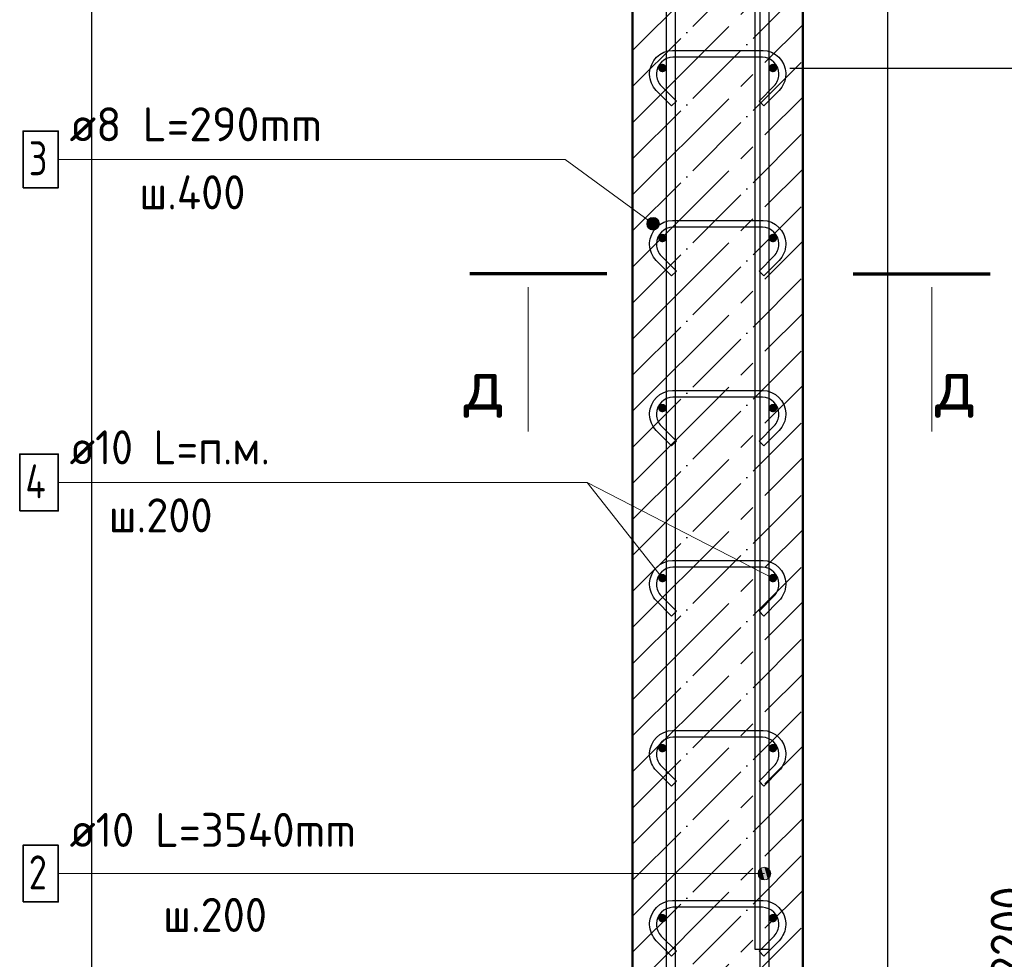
# Model space of a CAD drawing. Header units: millimetres. Extents: x -27380 to 48638, y 46540 to 72525.
# Tile 21 of 106: x -23624 to -22466, y 61962 to 63068. Entities that reach past the tile are written whole.
import ezdxf

# ---------------------------------------------------------------- set-up
doc = ezdxf.new("R2010")
doc.units = ezdxf.units.MM
doc.header["$PDMODE"] = 65
doc.linetypes.add('______11', pattern=[100, 80, -10, 0, -10])
doc.linetypes.add('______5', pattern=[220, 160, -20, 20, -20])
for name, color, linetype, lineweight in [('Standard', 7, 'Continuous', 25), ('Арм.стержн. вертикальными 1', 22, 'Continuous', 35), ('Арм.стержн.горизонт. 1', 180, 'Continuous', 35), ('Размерная линия_ общее', 7, 'Continuous', 13)]:
    doc.layers.add(name, color=color, linetype=linetype, lineweight=lineweight)
doc.layers.add('Арм.стержн. вертикальными 2', color=7, linetype='Continuous', lineweight=35, true_color=0x006e00)
doc.layers.add('Арм.стержн.Стяжки', color=7, linetype='Continuous', lineweight=35, true_color=0x501e0f)
doc.styles.add('ISOCPEUR', font='ISOCPEUR')
doc.dimstyles.new('DIMSTYLE_7', dxfattribs={"dimtxt": 44, "dimasz": 50, "dimexe": 0, "dimexo": 0, "dimgap": 22, "dimtad": 2, "dimdec": 0, "dimrnd": 5, "dimzin": 12, "dimdsep": 46, "dimtxsty": 'ISOCPEUR', "dimblk1": 'ALL_ML_STRICH', "dimblk2": 'ALL_ML_STRICH', "dimsah": 1, "dimcen": 0, "dimclrd": 7, "dimclre": 256, "dimclrt": 7, "dimadec": 0, "dimazin": 0, "dimtfac": 1, "dimtdec": 0, "dimtix": 1, "dimtmove": 2, "dimatfit": 3, "dimfxl": 0, "dimtzin": 0, "dimlwd": 0, "dimlwe": -3, "dimarcsym": 0})

# ---------------------------------------------------------------- blocks, each defined once
blk = doc.blocks.new('ALL_ML_STRICH')
at = {"color": 0, "linetype": 'ByBlock', "lineweight": -2}
for p, q in [((0, -0.5), (0, 0.5)), ((-0.3, -0.3), (0.3, 0.3)), ((-1, 0), (0.5, 0))]:
    blk.add_line(p, q, dxfattribs=at)
blk = doc.blocks.new('*D206')
at = {"layer": 'DEFPOINTS', "color": 7, "linetype": 'Continuous', "lineweight": 13, "transparency": 33554687}
for p in [(-22702.9, 63470.7), (-22655, 60350.7), (-22225.7, 60350.7)]:
    blk.add_point(p, dxfattribs=at)
at = {"layer": 'Размерная линия_ общее', "color": 253, "linetype": 'Continuous', "lineweight": -2, "true_color": 0xa0a0a0, "transparency": 33554687}
for p, q in [((-22682.9, 63470.7), (-22225.7, 63470.7)), ((-22635, 60350.7), (-22225.7, 60350.7))]:
    blk.add_line(p, q, dxfattribs=at)
at = {"layer": 'Размерная линия_ общее', "color": 7, "linetype": 'Continuous', "lineweight": -2, "transparency": 33554687}
blk.add_line((-22225.7, 60350.7), (-22225.7, 63470.7), dxfattribs=at)
at = {"layer": 'Размерная линия_ общее', "color": 7, "linetype": 'Continuous', "lineweight": 13, "transparency": 33554687, "xscale": 50, "yscale": 50, "zscale": 50}
for p, rotation in [((-22225.7, 63470.7), 90), ((-22225.7, 60350.7), 270)]:
    blk.add_blockref('ALL_ML_STRICH', p, dxfattribs=dict(at, rotation=rotation))
at = {"layer": 'Размерная линия_ общее', "color": 7, "linetype": 'Continuous', "lineweight": 13, "transparency": 33554687, "insert": (-22262.7, 61917.3), "char_height": 44, "width": 176, "attachment_point": 5, "rotation": 90, "style": 'ISOCPEUR'}
blk.add_mtext('\\A1;{3120}', dxfattribs=at)
blk = doc.blocks.new('*D210')
at = {"layer": 'DEFPOINTS', "color": 7, "linetype": 'Continuous', "lineweight": 13, "transparency": 33554687}
for p in [(-22737.9, 63010.7), (-22737.9, 60810.7), (-22422.9, 60810.7)]:
    blk.add_point(p, dxfattribs=at)
at = {"layer": 'Размерная линия_ общее', "color": 253, "linetype": 'Continuous', "lineweight": -2, "true_color": 0xa0a0a0, "transparency": 33554687}
for p, q in [((-22717.9, 63010.7), (-22422.9, 63010.7)), ((-22717.9, 60810.7), (-22422.9, 60810.7))]:
    blk.add_line(p, q, dxfattribs=at)
at = {"layer": 'Размерная линия_ общее', "color": 7, "linetype": 'Continuous', "lineweight": -2, "transparency": 33554687}
blk.add_line((-22422.9, 60810.7), (-22422.9, 63010.7), dxfattribs=at)
at = {"layer": 'Размерная линия_ общее', "color": 7, "linetype": 'Continuous', "lineweight": 13, "transparency": 33554687, "xscale": 50, "yscale": 50, "zscale": 50}
for p, rotation in [((-22422.9, 63010.7), 90), ((-22422.9, 60810.7), 270)]:
    blk.add_blockref('ALL_ML_STRICH', p, dxfattribs=dict(at, rotation=rotation))
at = {"layer": 'Размерная линия_ общее', "color": 7, "linetype": 'Continuous', "lineweight": 13, "transparency": 33554687, "insert": (-22481.9, 61766.7), "char_height": 44, "width": 2.2, "attachment_point": 1, "rotation": 90, "line_spacing_factor": 0.60241, "style": 'ISOCPEUR'}
blk.add_mtext('\\W0.91;11х200=2200', dxfattribs=at)
blk = doc.blocks.new('*D211')
at = {"layer": 'DEFPOINTS', "color": 7, "linetype": 'Continuous', "lineweight": 13, "transparency": 33554687}
for p in [(-22737.9, 63410.7), (-22737.9, 63010.7), (-22422.9, 63010.7)]:
    blk.add_point(p, dxfattribs=at)
at = {"layer": 'Размерная линия_ общее', "color": 253, "linetype": 'Continuous', "lineweight": -2, "true_color": 0xa0a0a0, "transparency": 33554687}
for p, q in [((-22717.9, 63410.7), (-22422.9, 63410.7)), ((-22717.9, 63010.7), (-22422.9, 63010.7))]:
    blk.add_line(p, q, dxfattribs=at)
at = {"layer": 'Размерная линия_ общее', "color": 7, "linetype": 'Continuous', "lineweight": -2, "transparency": 33554687}
blk.add_line((-22422.9, 63010.7), (-22422.9, 63410.7), dxfattribs=at)
at = {"layer": 'Размерная линия_ общее', "color": 7, "linetype": 'Continuous', "lineweight": 13, "transparency": 33554687, "xscale": 50, "yscale": 50, "zscale": 50}
for p, rotation in [((-22422.9, 63410.7), 90), ((-22422.9, 63010.7), 270)]:
    blk.add_blockref('ALL_ML_STRICH', p, dxfattribs=dict(at, rotation=rotation))
at = {"layer": 'Размерная линия_ общее', "color": 7, "linetype": 'Continuous', "lineweight": 13, "transparency": 33554687, "insert": (-22481.9, 63144.7), "char_height": 44, "width": 2.2, "attachment_point": 1, "rotation": 90, "line_spacing_factor": 0.60241, "style": 'ISOCPEUR'}
blk.add_mtext('\\W0.91;4х100', dxfattribs=at)

msp = doc.modelspace()

# ---------------------------------------------------------------- hatches: boundary and pattern name
at = {"layer": 'Арм.стержн. вертикальными 1', "linetype": 'Continuous', "lineweight": 13, "transparency": 33554687}
for points in [[(-22751.6, 62069.6), (-22747.9, 62055.6), (-22747.9, 62070.6)], [(-22747.9, 62070.6), (-22747.9, 62055.6), (-22744.1, 62056.7)], [(-22747.9, 62070.6), (-22744.1, 62056.7), (-22744.1, 62069.6)], [(-22754.3, 62059.4), (-22754.3, 62066.9), (-22755.4, 62063.1)], [(-22754.3, 62066.9), (-22751.6, 62056.7), (-22751.6, 62069.6)], [(-22754.3, 62066.9), (-22754.3, 62059.4), (-22751.6, 62056.7)], [(-22751.6, 62069.6), (-22751.6, 62056.7), (-22747.9, 62055.6)], [(-22744.1, 62069.6), (-22744.1, 62056.7), (-22741.4, 62059.4)], [(-22744.1, 62069.6), (-22741.4, 62059.4), (-22741.4, 62066.9)], [(-22741.4, 62066.9), (-22741.4, 62059.4), (-22740.4, 62063.1)]]:
    msp.add_hatch(color=7, dxfattribs=at).paths.add_polyline_path(points)
at = {"layer": 'Арм.стержн.горизонт. 1', "linetype": 'Continuous', "lineweight": 50, "transparency": 33554687}
for points in [[(-22862.9, 63010.7), (-22863.3, 63012.6), (-22864.4, 63014.2), (-22866, 63015.3), (-22867.9, 63015.7), (-22869.8, 63015.3), (-22871.4, 63014.2), (-22872.5, 63012.6), (-22872.9, 63010.7), (-22872.5, 63008.8), (-22871.4, 63007.1), (-22869.8, 63006.1), (-22867.9, 63005.7), (-22866, 63006.1), (-22864.4, 63007.1), (-22863.3, 63008.8)], [(-22732.9, 63010.7), (-22733.3, 63012.6), (-22734.4, 63014.2), (-22736, 63015.3), (-22737.9, 63015.7), (-22739.8, 63015.3), (-22741.4, 63014.2), (-22742.5, 63012.6), (-22742.9, 63010.7), (-22742.5, 63008.8), (-22741.4, 63007.1), (-22739.8, 63006.1), (-22737.9, 63005.7), (-22736, 63006.1), (-22734.4, 63007.1), (-22733.3, 63008.8)], [(-22862.9, 62810.7), (-22863.3, 62812.6), (-22864.4, 62814.2), (-22866, 62815.3), (-22867.9, 62815.7), (-22869.8, 62815.3), (-22871.4, 62814.2), (-22872.5, 62812.6), (-22872.9, 62810.7), (-22872.5, 62808.8), (-22871.4, 62807.1), (-22869.8, 62806.1), (-22867.9, 62805.7), (-22866, 62806.1), (-22864.4, 62807.1), (-22863.3, 62808.8)], [(-22732.9, 62810.7), (-22733.3, 62812.6), (-22734.4, 62814.2), (-22736, 62815.3), (-22737.9, 62815.7), (-22739.8, 62815.3), (-22741.4, 62814.2), (-22742.5, 62812.6), (-22742.9, 62810.7), (-22742.5, 62808.8), (-22741.4, 62807.1), (-22739.8, 62806.1), (-22737.9, 62805.7), (-22736, 62806.1), (-22734.4, 62807.1), (-22733.3, 62808.8)], [(-22862.9, 62610.7), (-22863.3, 62612.6), (-22864.4, 62614.2), (-22866, 62615.3), (-22867.9, 62615.7), (-22869.8, 62615.3), (-22871.4, 62614.2), (-22872.5, 62612.6), (-22872.9, 62610.7), (-22872.5, 62608.8), (-22871.4, 62607.1), (-22869.8, 62606.1), (-22867.9, 62605.7), (-22866, 62606.1), (-22864.4, 62607.1), (-22863.3, 62608.8)], [(-22732.9, 62610.7), (-22733.3, 62612.6), (-22734.4, 62614.2), (-22736, 62615.3), (-22737.9, 62615.7), (-22739.8, 62615.3), (-22741.4, 62614.2), (-22742.5, 62612.6), (-22742.9, 62610.7), (-22742.5, 62608.8), (-22741.4, 62607.1), (-22739.8, 62606.1), (-22737.9, 62605.7), (-22736, 62606.1), (-22734.4, 62607.1), (-22733.3, 62608.8)], [(-22862.9, 62410.7), (-22863.3, 62412.6), (-22864.4, 62414.2), (-22866, 62415.3), (-22867.9, 62415.7), (-22869.8, 62415.3), (-22871.4, 62414.2), (-22872.5, 62412.6), (-22872.9, 62410.7), (-22872.5, 62408.8), (-22871.4, 62407.1), (-22869.8, 62406.1), (-22867.9, 62405.7), (-22866, 62406.1), (-22864.4, 62407.1), (-22863.3, 62408.8)], [(-22732.9, 62410.7), (-22733.3, 62412.6), (-22734.4, 62414.2), (-22736, 62415.3), (-22737.9, 62415.7), (-22739.8, 62415.3), (-22741.4, 62414.2), (-22742.5, 62412.6), (-22742.9, 62410.7), (-22742.5, 62408.8), (-22741.4, 62407.1), (-22739.8, 62406.1), (-22737.9, 62405.7), (-22736, 62406.1), (-22734.4, 62407.1), (-22733.3, 62408.8)], [(-22862.9, 62210.7), (-22863.3, 62212.6), (-22864.4, 62214.2), (-22866, 62215.3), (-22867.9, 62215.7), (-22869.8, 62215.3), (-22871.4, 62214.2), (-22872.5, 62212.6), (-22872.9, 62210.7), (-22872.5, 62208.8), (-22871.4, 62207.1), (-22869.8, 62206.1), (-22867.9, 62205.7), (-22866, 62206.1), (-22864.4, 62207.1), (-22863.3, 62208.8)], [(-22732.9, 62210.7), (-22733.3, 62212.6), (-22734.4, 62214.2), (-22736, 62215.3), (-22737.9, 62215.7), (-22739.8, 62215.3), (-22741.4, 62214.2), (-22742.5, 62212.6), (-22742.9, 62210.7), (-22742.5, 62208.8), (-22741.4, 62207.1), (-22739.8, 62206.1), (-22737.9, 62205.7), (-22736, 62206.1), (-22734.4, 62207.1), (-22733.3, 62208.8)], [(-22862.9, 62010.7), (-22863.3, 62012.6), (-22864.4, 62014.2), (-22866, 62015.3), (-22867.9, 62015.7), (-22869.8, 62015.3), (-22871.4, 62014.2), (-22872.5, 62012.6), (-22872.9, 62010.7), (-22872.5, 62008.8), (-22871.4, 62007.1), (-22869.8, 62006.1), (-22867.9, 62005.7), (-22866, 62006.1), (-22864.4, 62007.1), (-22863.3, 62008.8)], [(-22732.9, 62010.7), (-22733.3, 62012.6), (-22734.4, 62014.2), (-22736, 62015.3), (-22737.9, 62015.7), (-22739.8, 62015.3), (-22741.4, 62014.2), (-22742.5, 62012.6), (-22742.9, 62010.7), (-22742.5, 62008.8), (-22741.4, 62007.1), (-22739.8, 62006.1), (-22737.9, 62005.7), (-22736, 62006.1), (-22734.4, 62007.1), (-22733.3, 62008.8)]]:
    msp.add_hatch(color=4, dxfattribs=at).paths.add_polyline_path(points)
at = {"layer": 'Арм.стержн.Стяжки', "linetype": 'Continuous', "lineweight": 13, "transparency": 33554687}
for points in [[(-22881.9, 62834.4), (-22885.7, 62824.5), (-22878.1, 62835)], [(-22878.1, 62835), (-22885.7, 62824.5), (-22883.3, 62821.5)], [(-22878.1, 62835), (-22883.3, 62821.5), (-22874.5, 62833.6)], [(-22886.3, 62828.3), (-22881.9, 62834.4), (-22885, 62832)], [(-22881.9, 62834.4), (-22886.3, 62828.3), (-22885.7, 62824.5)], [(-22874.5, 62833.6), (-22883.3, 62821.5), (-22879.7, 62820.1)], [(-22874.5, 62833.6), (-22879.7, 62820.1), (-22872.1, 62830.5)], [(-22872.1, 62830.5), (-22879.7, 62820.1), (-22875.9, 62820.7)], [(-22872.1, 62830.5), (-22875.9, 62820.7), (-22871.5, 62826.8)], [(-22871.5, 62826.8), (-22875.9, 62820.7), (-22872.8, 62823.1)]]:
    msp.add_hatch(color=7, dxfattribs=at).paths.add_polyline_path(points)

# ---------------------------------------------------------------- linework, layer by layer
at = {"layer": 'Standard', "color": 7, "linetype": 'Continuous', "lineweight": 70, "transparency": 33554687}
for p, q in [((-22933.4, 62768.8), (-23094.2, 62768.8)), ((-22643.4, 62768.8), (-22482.6, 62768.8))]:
    msp.add_line(p, q, dxfattribs=at)
at = {"layer": 'Standard', "color": 7, "linetype": 'Continuous', "lineweight": 13, "transparency": 33554687}
for p, q in [((-23025.7, 62752.8), (-23025.7, 62583.2)), ((-22551.1, 62752.8), (-22551.1, 62583.2)), ((-22737.9, 62410.7), (-22956.3, 62523.1))]:
    msp.add_line(p, q, dxfattribs=at)
at = {"layer": 'Standard', "color": 7, "linetype": 'Continuous', "lineweight": 25, "transparency": 33554687}
msp.add_lwpolyline([(-23539.4, 60250.7), (-22602.9, 60250.7), (-22602.9, 63750.7), (-23539.4, 63750.7), (-23539.4, 60250.7)], dxfattribs=at)
at = {"layer": 'Арм.стержн. вертикальными 1', "color": 7, "linetype": 'Continuous', "lineweight": 13, "transparency": 33554687}
for p, q in [((-22747.9, 62070.6), (-22747.9, 62070.6)), ((-23578.3, 62063.1), (-22974.3, 62063.1)), ((-22974.3, 62063.1), (-22747.9, 62063.1)), ((-22755.4, 62063.1), (-22755.4, 62063.1)), ((-22740.4, 62063.1), (-22740.4, 62063.1)), ((-22747.9, 62055.6), (-22747.9, 62055.6))]:
    msp.add_line(p, q, dxfattribs=at)
at = {"layer": 'Арм.стержн. вертикальными 1', "color": 4, "linetype": 'Continuous', "lineweight": 25, "transparency": 33554687}
for points in [[(-22752.9, 60350.7), (-22752.9, 63561.6), (-22753.5, 63566.2), (-22755, 63570.7), (-22757.4, 63574.9), (-22760.2, 63578.3), (-22763.6, 63581.2), (-22767.8, 63583.5), (-22772.4, 63585), (-22776.9, 63585.7), (-23057.9, 63585.7), (-23057.9, 63595.7), (-22776.2, 63595.7), (-22770.1, 63594.8), (-22763.8, 63592.7), (-22757.9, 63589.5), (-22753.1, 63585.4), (-22749.1, 63580.6), (-22745.8, 63574.8), (-22743.7, 63568.4), (-22742.9, 63562.3), (-22742.9, 60350.7), (-22752.9, 60350.7)], [(-22752.9, 60350.7), (-22752.9, 63561.6), (-22753.5, 63566.2), (-22755, 63570.7), (-22757.4, 63574.9), (-22760.2, 63578.3), (-22763.6, 63581.2), (-22767.8, 63583.5), (-22772.4, 63585), (-22776.9, 63585.7), (-23057.9, 63585.7), (-23057.9, 63595.7), (-22776.2, 63595.7), (-22770.1, 63594.8), (-22763.8, 63592.7), (-22757.9, 63589.5), (-22753.1, 63585.4), (-22749.1, 63580.6), (-22745.8, 63574.8), (-22743.7, 63568.4), (-22742.9, 63562.3), (-22742.9, 60350.7), (-22752.9, 60350.7)], [(-22752.9, 60350.7), (-22752.9, 63561.6), (-22753.5, 63566.2), (-22755, 63570.7), (-22757.4, 63574.9), (-22760.2, 63578.3), (-22763.6, 63581.2), (-22767.8, 63583.5), (-22772.4, 63585), (-22776.9, 63585.7), (-23057.9, 63585.7), (-23057.9, 63595.7), (-22776.2, 63595.7), (-22770.1, 63594.8), (-22763.8, 63592.7), (-22757.9, 63589.5), (-22753.1, 63585.4), (-22749.1, 63580.6), (-22745.8, 63574.8), (-22743.7, 63568.4), (-22742.9, 63562.3), (-22742.9, 60350.7), (-22752.9, 60350.7)], [(-22862.9, 60350.7), (-22862.9, 63501.6), (-22863.5, 63506.2), (-22865, 63510.7), (-22867.4, 63514.9), (-22870.2, 63518.3), (-22873.6, 63521.2), (-22877.8, 63523.5), (-22882.4, 63525), (-22886.9, 63525.7), (-23227.9, 63525.7), (-23227.9, 63535.7), (-22886.2, 63535.7), (-22880.1, 63534.8), (-22873.8, 63532.7), (-22867.9, 63529.5), (-22863.1, 63525.4), (-22859.1, 63520.6), (-22855.8, 63514.8), (-22853.7, 63508.4), (-22852.9, 63502.3), (-22852.9, 60350.7), (-22862.9, 60350.7)], [(-22862.9, 60350.7), (-22862.9, 63501.6), (-22863.5, 63506.2), (-22865, 63510.7), (-22867.4, 63514.9), (-22870.2, 63518.3), (-22873.6, 63521.2), (-22877.8, 63523.5), (-22882.4, 63525), (-22886.9, 63525.7), (-23227.9, 63525.7), (-23227.9, 63535.7), (-22886.2, 63535.7), (-22880.1, 63534.8), (-22873.8, 63532.7), (-22867.9, 63529.5), (-22863.1, 63525.4), (-22859.1, 63520.6), (-22855.8, 63514.8), (-22853.7, 63508.4), (-22852.9, 63502.3), (-22852.9, 60350.7), (-22862.9, 60350.7)], [(-22862.9, 60350.7), (-22862.9, 63501.6), (-22863.5, 63506.2), (-22865, 63510.7), (-22867.4, 63514.9), (-22870.2, 63518.3), (-22873.6, 63521.2), (-22877.8, 63523.5), (-22882.4, 63525), (-22886.9, 63525.7), (-23227.9, 63525.7), (-23227.9, 63535.7), (-22886.2, 63535.7), (-22880.1, 63534.8), (-22873.8, 63532.7), (-22867.9, 63529.5), (-22863.1, 63525.4), (-22859.1, 63520.6), (-22855.8, 63514.8), (-22853.7, 63508.4), (-22852.9, 63502.3), (-22852.9, 60350.7), (-22862.9, 60350.7)]]:
    msp.add_lwpolyline(points, dxfattribs=at)
at = {"layer": 'Арм.стержн. вертикальными 1', "color": 7, "linetype": 'Continuous', "lineweight": 35, "transparency": 33554687}
msp.add_lwpolyline([(-23619.7, 62029.8), (-23578.3, 62029.8), (-23578.3, 62096.5), (-23619.7, 62096.5), (-23619.7, 62029.8)], dxfattribs=at)
at = {"layer": 'Арм.стержн. вертикальными 1', "color": 7, "linetype": 'Continuous', "lineweight": 13, "transparency": 33554687}
msp.add_circle((-22747.9, 62063.1), 7.5, dxfattribs=at)
at = {"layer": 'Арм.стержн. вертикальными 2', "color": 7, "linetype": 'Continuous', "lineweight": 25, "transparency": 33554687}
msp.add_lwpolyline([(-23408.9, 63603.7), (-22796.3, 63603.7), (-22786.5, 63602.3), (-22776.3, 63599), (-22767, 63593.7), (-22759.3, 63587.3), (-22752.8, 63579.6), (-22747.6, 63570.2), (-22744.3, 63560.1), (-22742.9, 63550.3), (-22742.9, 61973.7), (-22758.9, 61973.7), (-22758.9, 63549.2), (-22759.9, 63556.4), (-22762.3, 63563.8), (-22766.1, 63570.5), (-22770.6, 63575.9), (-22776.1, 63580.5), (-22782.8, 63584.3), (-22790.1, 63586.7), (-22797.4, 63587.7), (-23408.9, 63587.7), (-23408.9, 63603.7)], dxfattribs=at)
msp.add_lwpolyline([(-23408.9, 63603.7), (-22796.3, 63603.7), (-22786.5, 63602.3), (-22776.3, 63599), (-22767, 63593.7), (-22759.3, 63587.3), (-22752.8, 63579.6), (-22747.6, 63570.2), (-22744.3, 63560.1), (-22742.9, 63550.3), (-22742.9, 61973.7), (-22758.9, 61973.7), (-22758.9, 63549.2), (-22759.9, 63556.4), (-22762.3, 63563.8), (-22766.1, 63570.5), (-22770.6, 63575.9), (-22776.1, 63580.5), (-22782.8, 63584.3), (-22790.1, 63586.7), (-22797.4, 63587.7), (-23408.9, 63587.7), (-23408.9, 63603.7)], dxfattribs=at)
msp.add_lwpolyline([(-23408.9, 63603.7), (-22796.3, 63603.7), (-22786.5, 63602.3), (-22776.3, 63599), (-22767, 63593.7), (-22759.3, 63587.3), (-22752.8, 63579.6), (-22747.6, 63570.2), (-22744.3, 63560.1), (-22742.9, 63550.3), (-22742.9, 61973.7), (-22758.9, 61973.7), (-22758.9, 63549.2), (-22759.9, 63556.4), (-22762.3, 63563.8), (-22766.1, 63570.5), (-22770.6, 63575.9), (-22776.1, 63580.5), (-22782.8, 63584.3), (-22790.1, 63586.7), (-22797.4, 63587.7), (-23408.9, 63587.7), (-23408.9, 63603.7)], dxfattribs=at)
at = {"layer": 'Арм.стержн.горизонт. 1', "color": 7, "linetype": 'Continuous', "lineweight": 13, "transparency": 33554687}
for p, q in [((-23578.3, 62523.1), (-22956.3, 62523.1)), ((-22956.3, 62523.1), (-22867.9, 62410.7))]:
    msp.add_line(p, q, dxfattribs=at)
at = {"layer": 'Арм.стержн.горизонт. 1', "color": 7, "linetype": 'Continuous', "lineweight": 35, "transparency": 33554687}
msp.add_lwpolyline([(-23623.7, 62489.8), (-23578.3, 62489.8), (-23578.3, 62556.5), (-23623.7, 62556.5), (-23623.7, 62489.8)], dxfattribs=at)
at = {"layer": 'Арм.стержн.Стяжки', "color": 7, "linetype": 'Continuous', "lineweight": 13, "transparency": 33554687}
for p, q in [((-23578.3, 62903.1), (-22982.3, 62903.1)), ((-22982.3, 62903.1), (-22878.9, 62827.5)), ((-22885, 62832), (-22885, 62832)), ((-22874.5, 62833.6), (-22874.5, 62833.6)), ((-22872.8, 62823.1), (-22872.8, 62823.1)), ((-22883.3, 62821.5), (-22883.3, 62821.5))]:
    msp.add_line(p, q, dxfattribs=at)
at = {"layer": 'Арм.стержн.Стяжки', "color": 40, "linetype": 'Continuous', "lineweight": 25, "transparency": 33554687}
for points in [[(-22857.1, 62966.1), (-22875.2, 62984.2), (-22876.8, 62986.1), (-22878.4, 62988.2), (-22879.7, 62990.5), (-22880.8, 62992.8), (-22881.6, 62995.2), (-22882.3, 62997.8), (-22882.7, 63000.4), (-22882.9, 63002.9), (-22882.9, 63004.9), (-22882.2, 63009.7), (-22880.5, 63014.8), (-22877.9, 63019.5), (-22874.7, 63023.3), (-22870.9, 63026.6), (-22866.2, 63029.2), (-22861.1, 63030.9), (-22856.2, 63031.5), (-22749.6, 63031.5), (-22744.7, 63030.9), (-22739.6, 63029.2), (-22734.9, 63026.6), (-22731.1, 63023.3), (-22727.9, 63019.5), (-22725.3, 63014.8), (-22723.6, 63009.7), (-22722.9, 63004.9), (-22722.9, 63002.9), (-22723.1, 63000.4), (-22723.5, 62997.8), (-22724.1, 62995.2), (-22725, 62992.8), (-22726.1, 62990.5), (-22727.4, 62988.2), (-22729, 62986.1), (-22730.6, 62984.2), (-22748.7, 62966.1), (-22754.3, 62971.8), (-22736.5, 62989.7), (-22735.2, 62991.1), (-22734.2, 62992.6), (-22733.2, 62994.2), (-22732.4, 62995.9), (-22731.8, 62997.6), (-22731.3, 62999.4), (-22731, 63001.3), (-22730.9, 63003.2), (-22730.9, 63004.3), (-22731.4, 63007.9), (-22732.6, 63011.6), (-22734.5, 63014.9), (-22736.8, 63017.7), (-22739.5, 63019.9), (-22742.9, 63021.8), (-22746.5, 63023), (-22750.1, 63023.5), (-22855.7, 63023.5), (-22859.3, 63023), (-22862.9, 63021.8), (-22866.3, 63019.9), (-22869, 63017.7), (-22871.3, 63014.9), (-22873.2, 63011.6), (-22874.4, 63007.9), (-22874.9, 63004.3), (-22874.9, 63003.2), (-22874.8, 63001.3), (-22874.5, 62999.4), (-22874, 62997.6), (-22873.4, 62995.9), (-22872.6, 62994.2), (-22871.6, 62992.6), (-22870.5, 62991.1), (-22869.3, 62989.7), (-22851.4, 62971.8), (-22857.1, 62966.1)], [(-22857.1, 62966.1), (-22875.2, 62984.2), (-22876.8, 62986.1), (-22878.4, 62988.2), (-22879.7, 62990.5), (-22880.8, 62992.8), (-22881.6, 62995.2), (-22882.3, 62997.8), (-22882.7, 63000.4), (-22882.9, 63002.9), (-22882.9, 63004.9), (-22882.2, 63009.7), (-22880.5, 63014.8), (-22877.9, 63019.5), (-22874.7, 63023.3), (-22870.9, 63026.6), (-22866.2, 63029.2), (-22861.1, 63030.9), (-22856.2, 63031.5), (-22749.6, 63031.5), (-22744.7, 63030.9), (-22739.6, 63029.2), (-22734.9, 63026.6), (-22731.1, 63023.3), (-22727.9, 63019.5), (-22725.3, 63014.8), (-22723.6, 63009.7), (-22722.9, 63004.9), (-22722.9, 63002.9), (-22723.1, 63000.4), (-22723.5, 62997.8), (-22724.1, 62995.2), (-22725, 62992.8), (-22726.1, 62990.5), (-22727.4, 62988.2), (-22729, 62986.1), (-22730.6, 62984.2), (-22748.7, 62966.1), (-22754.3, 62971.8), (-22736.5, 62989.7), (-22735.2, 62991.1), (-22734.2, 62992.6), (-22733.2, 62994.2), (-22732.4, 62995.9), (-22731.8, 62997.6), (-22731.3, 62999.4), (-22731, 63001.3), (-22730.9, 63003.2), (-22730.9, 63004.3), (-22731.4, 63007.9), (-22732.6, 63011.6), (-22734.5, 63014.9), (-22736.8, 63017.7), (-22739.5, 63019.9), (-22742.9, 63021.8), (-22746.5, 63023), (-22750.1, 63023.5), (-22855.7, 63023.5), (-22859.3, 63023), (-22862.9, 63021.8), (-22866.3, 63019.9), (-22869, 63017.7), (-22871.3, 63014.9), (-22873.2, 63011.6), (-22874.4, 63007.9), (-22874.9, 63004.3), (-22874.9, 63003.2), (-22874.8, 63001.3), (-22874.5, 62999.4), (-22874, 62997.6), (-22873.4, 62995.9), (-22872.6, 62994.2), (-22871.6, 62992.6), (-22870.5, 62991.1), (-22869.3, 62989.7), (-22851.4, 62971.8), (-22857.1, 62966.1)], [(-22857.1, 62766.1), (-22875.2, 62784.2), (-22876.8, 62786.1), (-22878.4, 62788.2), (-22879.7, 62790.5), (-22880.8, 62792.8), (-22881.6, 62795.2), (-22882.3, 62797.8), (-22882.7, 62800.4), (-22882.9, 62802.9), (-22882.9, 62804.9), (-22882.2, 62809.7), (-22880.5, 62814.8), (-22877.9, 62819.5), (-22874.7, 62823.3), (-22870.9, 62826.6), (-22866.2, 62829.2), (-22861.1, 62830.9), (-22856.2, 62831.5), (-22749.6, 62831.5), (-22744.7, 62830.9), (-22739.6, 62829.2), (-22734.9, 62826.6), (-22731.1, 62823.3), (-22727.9, 62819.5), (-22725.3, 62814.8), (-22723.6, 62809.7), (-22722.9, 62804.9), (-22722.9, 62802.9), (-22723.1, 62800.4), (-22723.5, 62797.8), (-22724.1, 62795.2), (-22725, 62792.8), (-22726.1, 62790.5), (-22727.4, 62788.2), (-22729, 62786.1), (-22730.6, 62784.2), (-22748.7, 62766.1), (-22754.3, 62771.8), (-22736.5, 62789.7), (-22735.2, 62791.1), (-22734.2, 62792.6), (-22733.2, 62794.2), (-22732.4, 62795.9), (-22731.8, 62797.6), (-22731.3, 62799.4), (-22731, 62801.3), (-22730.9, 62803.2), (-22730.9, 62804.3), (-22731.4, 62807.9), (-22732.6, 62811.6), (-22734.5, 62814.9), (-22736.8, 62817.7), (-22739.5, 62819.9), (-22742.9, 62821.8), (-22746.5, 62823), (-22750.1, 62823.5), (-22855.7, 62823.5), (-22859.3, 62823), (-22862.9, 62821.8), (-22866.3, 62819.9), (-22869, 62817.7), (-22871.3, 62814.9), (-22873.2, 62811.6), (-22874.4, 62807.9), (-22874.9, 62804.3), (-22874.9, 62803.2), (-22874.8, 62801.3), (-22874.5, 62799.4), (-22874, 62797.6), (-22873.4, 62795.9), (-22872.6, 62794.2), (-22871.6, 62792.6), (-22870.5, 62791.1), (-22869.3, 62789.7), (-22851.4, 62771.8), (-22857.1, 62766.1)], [(-22857.1, 62566.1), (-22875.2, 62584.2), (-22876.8, 62586.1), (-22878.4, 62588.2), (-22879.7, 62590.5), (-22880.8, 62592.8), (-22881.6, 62595.2), (-22882.3, 62597.8), (-22882.7, 62600.4), (-22882.9, 62602.9), (-22882.9, 62604.9), (-22882.2, 62609.7), (-22880.5, 62614.8), (-22877.9, 62619.5), (-22874.7, 62623.3), (-22870.9, 62626.6), (-22866.2, 62629.2), (-22861.1, 62630.9), (-22856.2, 62631.5), (-22749.6, 62631.5), (-22744.7, 62630.9), (-22739.6, 62629.2), (-22734.9, 62626.6), (-22731.1, 62623.3), (-22727.9, 62619.5), (-22725.3, 62614.8), (-22723.6, 62609.7), (-22722.9, 62604.9), (-22722.9, 62602.9), (-22723.1, 62600.4), (-22723.5, 62597.8), (-22724.1, 62595.2), (-22725, 62592.8), (-22726.1, 62590.5), (-22727.4, 62588.2), (-22729, 62586.1), (-22730.6, 62584.2), (-22748.7, 62566.1), (-22754.3, 62571.8), (-22736.5, 62589.7), (-22735.2, 62591.1), (-22734.2, 62592.6), (-22733.2, 62594.2), (-22732.4, 62595.9), (-22731.8, 62597.6), (-22731.3, 62599.4), (-22731, 62601.3), (-22730.9, 62603.2), (-22730.9, 62604.3), (-22731.4, 62607.9), (-22732.6, 62611.6), (-22734.5, 62614.9), (-22736.8, 62617.7), (-22739.5, 62619.9), (-22742.9, 62621.8), (-22746.5, 62623), (-22750.1, 62623.5), (-22855.7, 62623.5), (-22859.3, 62623), (-22862.9, 62621.8), (-22866.3, 62619.9), (-22869, 62617.7), (-22871.3, 62614.9), (-22873.2, 62611.6), (-22874.4, 62607.9), (-22874.9, 62604.3), (-22874.9, 62603.2), (-22874.8, 62601.3), (-22874.5, 62599.4), (-22874, 62597.6), (-22873.4, 62595.9), (-22872.6, 62594.2), (-22871.6, 62592.6), (-22870.5, 62591.1), (-22869.3, 62589.7), (-22851.4, 62571.8), (-22857.1, 62566.1)], [(-22857.1, 62566.1), (-22875.2, 62584.2), (-22876.8, 62586.1), (-22878.4, 62588.2), (-22879.7, 62590.5), (-22880.8, 62592.8), (-22881.6, 62595.2), (-22882.3, 62597.8), (-22882.7, 62600.4), (-22882.9, 62602.9), (-22882.9, 62604.9), (-22882.2, 62609.7), (-22880.5, 62614.8), (-22877.9, 62619.5), (-22874.7, 62623.3), (-22870.9, 62626.6), (-22866.2, 62629.2), (-22861.1, 62630.9), (-22856.2, 62631.5), (-22749.6, 62631.5), (-22744.7, 62630.9), (-22739.6, 62629.2), (-22734.9, 62626.6), (-22731.1, 62623.3), (-22727.9, 62619.5), (-22725.3, 62614.8), (-22723.6, 62609.7), (-22722.9, 62604.9), (-22722.9, 62602.9), (-22723.1, 62600.4), (-22723.5, 62597.8), (-22724.1, 62595.2), (-22725, 62592.8), (-22726.1, 62590.5), (-22727.4, 62588.2), (-22729, 62586.1), (-22730.6, 62584.2), (-22748.7, 62566.1), (-22754.3, 62571.8), (-22736.5, 62589.7), (-22735.2, 62591.1), (-22734.2, 62592.6), (-22733.2, 62594.2), (-22732.4, 62595.9), (-22731.8, 62597.6), (-22731.3, 62599.4), (-22731, 62601.3), (-22730.9, 62603.2), (-22730.9, 62604.3), (-22731.4, 62607.9), (-22732.6, 62611.6), (-22734.5, 62614.9), (-22736.8, 62617.7), (-22739.5, 62619.9), (-22742.9, 62621.8), (-22746.5, 62623), (-22750.1, 62623.5), (-22855.7, 62623.5), (-22859.3, 62623), (-22862.9, 62621.8), (-22866.3, 62619.9), (-22869, 62617.7), (-22871.3, 62614.9), (-22873.2, 62611.6), (-22874.4, 62607.9), (-22874.9, 62604.3), (-22874.9, 62603.2), (-22874.8, 62601.3), (-22874.5, 62599.4), (-22874, 62597.6), (-22873.4, 62595.9), (-22872.6, 62594.2), (-22871.6, 62592.6), (-22870.5, 62591.1), (-22869.3, 62589.7), (-22851.4, 62571.8), (-22857.1, 62566.1)], [(-22857.1, 62366.1), (-22875.2, 62384.2), (-22876.8, 62386.1), (-22878.4, 62388.2), (-22879.7, 62390.5), (-22880.8, 62392.8), (-22881.6, 62395.2), (-22882.3, 62397.8), (-22882.7, 62400.4), (-22882.9, 62402.9), (-22882.9, 62404.9), (-22882.2, 62409.7), (-22880.5, 62414.8), (-22877.9, 62419.5), (-22874.7, 62423.3), (-22870.9, 62426.6), (-22866.2, 62429.2), (-22861.1, 62430.9), (-22856.2, 62431.5), (-22749.6, 62431.5), (-22744.7, 62430.9), (-22739.6, 62429.2), (-22734.9, 62426.6), (-22731.1, 62423.3), (-22727.9, 62419.5), (-22725.3, 62414.8), (-22723.6, 62409.7), (-22722.9, 62404.9), (-22722.9, 62402.9), (-22723.1, 62400.4), (-22723.5, 62397.8), (-22724.1, 62395.2), (-22725, 62392.8), (-22726.1, 62390.5), (-22727.4, 62388.2), (-22729, 62386.1), (-22730.6, 62384.2), (-22748.7, 62366.1), (-22754.3, 62371.8), (-22736.5, 62389.7), (-22735.2, 62391.1), (-22734.2, 62392.6), (-22733.2, 62394.2), (-22732.4, 62395.9), (-22731.8, 62397.6), (-22731.3, 62399.4), (-22731, 62401.3), (-22730.9, 62403.2), (-22730.9, 62404.3), (-22731.4, 62407.9), (-22732.6, 62411.6), (-22734.5, 62414.9), (-22736.8, 62417.7), (-22739.5, 62419.9), (-22742.9, 62421.8), (-22746.5, 62423), (-22750.1, 62423.5), (-22855.7, 62423.5), (-22859.3, 62423), (-22862.9, 62421.8), (-22866.3, 62419.9), (-22869, 62417.7), (-22871.3, 62414.9), (-22873.2, 62411.6), (-22874.4, 62407.9), (-22874.9, 62404.3), (-22874.9, 62403.2), (-22874.8, 62401.3), (-22874.5, 62399.4), (-22874, 62397.6), (-22873.4, 62395.9), (-22872.6, 62394.2), (-22871.6, 62392.6), (-22870.5, 62391.1), (-22869.3, 62389.7), (-22851.4, 62371.8), (-22857.1, 62366.1)], [(-22857.1, 62166.1), (-22875.2, 62184.2), (-22876.8, 62186.1), (-22878.4, 62188.2), (-22879.7, 62190.5), (-22880.8, 62192.8), (-22881.6, 62195.2), (-22882.3, 62197.8), (-22882.7, 62200.4), (-22882.9, 62202.9), (-22882.9, 62204.9), (-22882.2, 62209.7), (-22880.5, 62214.8), (-22877.9, 62219.5), (-22874.7, 62223.3), (-22870.9, 62226.6), (-22866.2, 62229.2), (-22861.1, 62230.9), (-22856.2, 62231.5), (-22749.6, 62231.5), (-22744.7, 62230.9), (-22739.6, 62229.2), (-22734.9, 62226.6), (-22731.1, 62223.3), (-22727.9, 62219.5), (-22725.3, 62214.8), (-22723.6, 62209.7), (-22722.9, 62204.9), (-22722.9, 62202.9), (-22723.1, 62200.4), (-22723.5, 62197.8), (-22724.1, 62195.2), (-22725, 62192.8), (-22726.1, 62190.5), (-22727.4, 62188.2), (-22729, 62186.1), (-22730.6, 62184.2), (-22748.7, 62166.1), (-22754.3, 62171.8), (-22736.5, 62189.7), (-22735.2, 62191.1), (-22734.2, 62192.6), (-22733.2, 62194.2), (-22732.4, 62195.9), (-22731.8, 62197.6), (-22731.3, 62199.4), (-22731, 62201.3), (-22730.9, 62203.2), (-22730.9, 62204.3), (-22731.4, 62207.9), (-22732.6, 62211.6), (-22734.5, 62214.9), (-22736.8, 62217.7), (-22739.5, 62219.9), (-22742.9, 62221.8), (-22746.5, 62223), (-22750.1, 62223.5), (-22855.7, 62223.5), (-22859.3, 62223), (-22862.9, 62221.8), (-22866.3, 62219.9), (-22869, 62217.7), (-22871.3, 62214.9), (-22873.2, 62211.6), (-22874.4, 62207.9), (-22874.9, 62204.3), (-22874.9, 62203.2), (-22874.8, 62201.3), (-22874.5, 62199.4), (-22874, 62197.6), (-22873.4, 62195.9), (-22872.6, 62194.2), (-22871.6, 62192.6), (-22870.5, 62191.1), (-22869.3, 62189.7), (-22851.4, 62171.8), (-22857.1, 62166.1)], [(-22857.1, 62166.1), (-22875.2, 62184.2), (-22876.8, 62186.1), (-22878.4, 62188.2), (-22879.7, 62190.5), (-22880.8, 62192.8), (-22881.6, 62195.2), (-22882.3, 62197.8), (-22882.7, 62200.4), (-22882.9, 62202.9), (-22882.9, 62204.9), (-22882.2, 62209.7), (-22880.5, 62214.8), (-22877.9, 62219.5), (-22874.7, 62223.3), (-22870.9, 62226.6), (-22866.2, 62229.2), (-22861.1, 62230.9), (-22856.2, 62231.5), (-22749.6, 62231.5), (-22744.7, 62230.9), (-22739.6, 62229.2), (-22734.9, 62226.6), (-22731.1, 62223.3), (-22727.9, 62219.5), (-22725.3, 62214.8), (-22723.6, 62209.7), (-22722.9, 62204.9), (-22722.9, 62202.9), (-22723.1, 62200.4), (-22723.5, 62197.8), (-22724.1, 62195.2), (-22725, 62192.8), (-22726.1, 62190.5), (-22727.4, 62188.2), (-22729, 62186.1), (-22730.6, 62184.2), (-22748.7, 62166.1), (-22754.3, 62171.8), (-22736.5, 62189.7), (-22735.2, 62191.1), (-22734.2, 62192.6), (-22733.2, 62194.2), (-22732.4, 62195.9), (-22731.8, 62197.6), (-22731.3, 62199.4), (-22731, 62201.3), (-22730.9, 62203.2), (-22730.9, 62204.3), (-22731.4, 62207.9), (-22732.6, 62211.6), (-22734.5, 62214.9), (-22736.8, 62217.7), (-22739.5, 62219.9), (-22742.9, 62221.8), (-22746.5, 62223), (-22750.1, 62223.5), (-22855.7, 62223.5), (-22859.3, 62223), (-22862.9, 62221.8), (-22866.3, 62219.9), (-22869, 62217.7), (-22871.3, 62214.9), (-22873.2, 62211.6), (-22874.4, 62207.9), (-22874.9, 62204.3), (-22874.9, 62203.2), (-22874.8, 62201.3), (-22874.5, 62199.4), (-22874, 62197.6), (-22873.4, 62195.9), (-22872.6, 62194.2), (-22871.6, 62192.6), (-22870.5, 62191.1), (-22869.3, 62189.7), (-22851.4, 62171.8), (-22857.1, 62166.1)], [(-22857.1, 61966.1), (-22875.2, 61984.2), (-22876.8, 61986.1), (-22878.4, 61988.2), (-22879.7, 61990.5), (-22880.8, 61992.8), (-22881.6, 61995.2), (-22882.3, 61997.8), (-22882.7, 62000.4), (-22882.9, 62002.9), (-22882.9, 62004.9), (-22882.2, 62009.7), (-22880.5, 62014.8), (-22877.9, 62019.5), (-22874.7, 62023.3), (-22870.9, 62026.6), (-22866.2, 62029.2), (-22861.1, 62030.9), (-22856.2, 62031.5), (-22749.6, 62031.5), (-22744.7, 62030.9), (-22739.6, 62029.2), (-22734.9, 62026.6), (-22731.1, 62023.3), (-22727.9, 62019.5), (-22725.3, 62014.8), (-22723.6, 62009.7), (-22722.9, 62004.9), (-22722.9, 62002.9), (-22723.1, 62000.4), (-22723.5, 61997.8), (-22724.1, 61995.2), (-22725, 61992.8), (-22726.1, 61990.5), (-22727.4, 61988.2), (-22729, 61986.1), (-22730.6, 61984.2), (-22748.7, 61966.1), (-22754.3, 61971.8), (-22736.5, 61989.7), (-22735.2, 61991.1), (-22734.2, 61992.6), (-22733.2, 61994.2), (-22732.4, 61995.9), (-22731.8, 61997.6), (-22731.3, 61999.4), (-22731, 62001.3), (-22730.9, 62003.2), (-22730.9, 62004.3), (-22731.4, 62007.9), (-22732.6, 62011.6), (-22734.5, 62014.9), (-22736.8, 62017.7), (-22739.5, 62019.9), (-22742.9, 62021.8), (-22746.5, 62023), (-22750.1, 62023.5), (-22855.7, 62023.5), (-22859.3, 62023), (-22862.9, 62021.8), (-22866.3, 62019.9), (-22869, 62017.7), (-22871.3, 62014.9), (-22873.2, 62011.6), (-22874.4, 62007.9), (-22874.9, 62004.3), (-22874.9, 62003.2), (-22874.8, 62001.3), (-22874.5, 61999.4), (-22874, 61997.6), (-22873.4, 61995.9), (-22872.6, 61994.2), (-22871.6, 61992.6), (-22870.5, 61991.1), (-22869.3, 61989.7), (-22851.4, 61971.8), (-22857.1, 61966.1)]]:
    msp.add_lwpolyline(points, dxfattribs=at)
at = {"layer": 'Арм.стержн.Стяжки', "color": 7, "linetype": 'Continuous', "lineweight": 35, "transparency": 33554687}
msp.add_lwpolyline([(-23619.7, 62869.8), (-23578.3, 62869.8), (-23578.3, 62936.5), (-23619.7, 62936.5), (-23619.7, 62869.8)], dxfattribs=at)
at = {"layer": 'Арм.стержн.Стяжки', "color": 7, "linetype": 'Continuous', "lineweight": 13, "transparency": 33554687}
msp.add_circle((-22878.9, 62827.5), 7.5, dxfattribs=at)
at = {"layer": 'Размерная линия_ общее', "color": 7, "linetype": 'Continuous', "lineweight": 50, "transparency": 33554687}
for p, q in [((-22902.9, 63470.7), (-22902.9, 60350.7)), ((-22702.9, 60350.7), (-22702.9, 63470.7))]:
    msp.add_line(p, q, dxfattribs=at)
at = {"layer": 'Размерная линия_ общее', "color": 7, "linetype": '______5', "lineweight": -3, "transparency": 33554687}
for p, q in [((-22902.9, 63031.2), (-22702.9, 63231.2)), ((-22902.9, 62946.3), (-22702.9, 63146.3)), ((-22902.9, 62861.5), (-22702.9, 63061.5)), ((-22902.9, 62776.6), (-22702.9, 62976.6)), ((-22902.9, 62691.8), (-22702.9, 62891.8)), ((-22902.9, 62606.9), (-22702.9, 62806.9)), ((-22902.9, 62522.1), (-22702.9, 62722.1)), ((-22902.9, 62437.2), (-22702.9, 62637.2)), ((-22902.9, 62352.4), (-22702.9, 62552.4)), ((-22902.9, 62267.5), (-22702.9, 62467.5)), ((-22902.9, 62182.7), (-22702.9, 62382.7)), ((-22902.9, 62097.8), (-22702.9, 62297.8)), ((-22902.9, 62013), (-22702.9, 62213)), ((-22902.9, 61928.1), (-22702.9, 62128.1)), ((-22902.9, 61843.3), (-22702.9, 62043.3))]:
    msp.add_line(p, q, dxfattribs=at)
at = {"layer": 'Размерная линия_ общее', "color": 7, "linetype": '______11', "lineweight": -3, "transparency": 33554687}
for p, q in [((-22902.9, 62988.8), (-22702.9, 63188.8)), ((-22902.9, 62903.9), (-22702.9, 63103.9)), ((-22902.9, 62819.1), (-22702.9, 63019.1)), ((-22902.9, 62734.2), (-22702.9, 62934.2)), ((-22902.9, 62649.4), (-22702.9, 62849.4)), ((-22902.9, 62564.5), (-22702.9, 62764.5)), ((-22902.9, 62479.7), (-22702.9, 62679.7)), ((-22902.9, 62394.8), (-22702.9, 62594.8)), ((-22902.9, 62309.9), (-22702.9, 62509.9)), ((-22902.9, 62225.1), (-22702.9, 62425.1)), ((-22902.9, 62140.2), (-22702.9, 62340.2)), ((-22902.9, 62055.4), (-22702.9, 62255.4)), ((-22902.9, 61970.5), (-22702.9, 62170.5)), ((-22902.9, 61885.7), (-22702.9, 62085.7)), ((-22902.9, 61800.8), (-22702.9, 62000.8))]:
    msp.add_line(p, q, dxfattribs=at)

# ---------------------------------------------------------------- texts
at = {"layer": 'Standard', "color": 7, "linetype": 'Continuous', "lineweight": 13, "transparency": 33554687, "char_height": 60, "width": 65.333, "attachment_point": 7, "style": 'ISOCPEUR'}
for insert in [(-23101.6, 62599.2), (-22547.3, 62599.2)]:
    msp.add_mtext('\\A1;{\\fISOCPEUR|i0|b0;\\H60.000000;\\W1.000000;\\C7;д}\\P', dxfattribs=dict(at, insert=insert))
at = {"layer": 'Арм.стержн. вертикальными 1', "color": 7, "linetype": 'Continuous', "lineweight": 25, "transparency": 33554687, "char_height": 40, "attachment_point": 7, "style": 'ISOCPEUR'}
for s, insert, width in [('\\W0.96;ø10 L=3540mm ', (-23565, 62094.5), 395.02), ('\\W0.78;2', (-23613, 62044.5), 43.521), ('\\W0.95;ш.200 ', (-23455, 61994.5), 174.933)]:
    msp.add_mtext(s, dxfattribs=dict(at, insert=insert, width=width))
at = {"layer": 'Арм.стержн.горизонт. 1', "color": 7, "linetype": 'Continuous', "lineweight": 25, "transparency": 33554687, "char_height": 40, "attachment_point": 7, "style": 'ISOCPEUR'}
for s, insert, width in [('\\W0.94;ø10 L=п.м.', (-23565, 62544.5), 266.644), ('\\W0.80;4', (-23617, 62504.5), 47.978), ('\\W0.95;ш.200 ', (-23519, 62464.5), 174.933)]:
    msp.add_mtext(s, dxfattribs=dict(at, insert=insert, width=width))
at = {"layer": 'Арм.стержн.Стяжки', "color": 7, "linetype": 'Continuous', "lineweight": 25, "transparency": 33554687, "char_height": 40, "attachment_point": 7, "style": 'ISOCPEUR'}
for s, insert, width in [('\\W0.98;ø8 L=290mm ', (-23565, 62924.5), 343.369), ('\\W0.78;3', (-23613, 62884.5), 43.521), ('\\W0.95;ш.400 ', (-23483, 62844.5), 178.965)]:
    msp.add_mtext(s, dxfattribs=dict(at, insert=insert, width=width))

# ---------------------------------------------------------------- dimensions: what is measured, and where the dimension line sits
at = {"layer": 'Размерная линия_ общее', "color": 7, "linetype": 'Continuous', "lineweight": 13, "transparency": 33554687}
dim = msp.add_linear_dim(base=(-22225.7, 63470.7), p1=(-22635, 60350.7), p2=(-22682.9, 63470.7), angle=90, dimstyle='DIMSTYLE_7', override={"dimpost": '<>', "dimclrd": 7, "dimclre": 253, "dimclrt": 7, "dimlwd": 0, "dimlwe": 65533}, dxfattribs=at)
dim.commit()
dim.dimension.update_dxf_attribs({"geometry": '*D206', "text_midpoint": (-22262.7, 61917.3), "dimtype": 160})
for base, p1, p2, text, picture, middle in [((-22422.9, 63410.7), (-22717.9, 63010.7), (-22717.9, 63410.7), '\\W0.91;4х100', '*D211', (-22444.9, 63210.7)), ((-22422.9, 63010.7), (-22717.9, 60810.7), (-22717.9, 63010.7), '\\W0.91;11х200=2200', '*D210', (-22444.9, 61910.7))]:
    dim = msp.add_linear_dim(base=base, p1=p1, p2=p2, angle=90, text=text, dimstyle='DIMSTYLE_7', override={"dimpost": '<>', "dimclrd": 7, "dimclre": 253, "dimclrt": 7, "dimlwd": 0, "dimlwe": 65533}, dxfattribs=at)
    dim.commit()
    dim.dimension.update_dxf_attribs({"geometry": picture, "text_midpoint": middle, "dimtype": 160})

doc.saveas('drawing.dxf')
